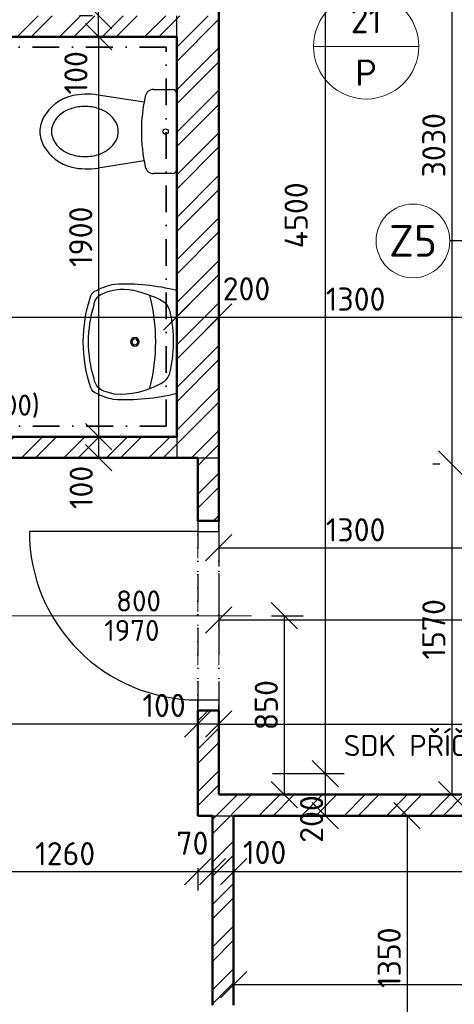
# Model space of a CAD drawing. Header units: millimetres. Extents: x -118752 to 407724, y -73278 to 155058.
# Tile 43 of 256: x 91978 to 94043, y -34874 to -30197. Entities that reach past the tile are written whole.
import ezdxf
from ezdxf.enums import TextEntityAlignment as Align

# ---------------------------------------------------------------- set-up
doc = ezdxf.new("R2010")
doc.units = ezdxf.units.MM
doc.header["$LTSCALE"] = 10
doc.linetypes.add('DASHDOT', pattern=[25.4, 12.7, -6.35, 0, -6.35])
doc.linetypes.add('DOT', pattern=[6.35, 0, -6.35])
for name, color, linetype in [('CA_2D-WC (65x40)', 7, 'Continuous'), ('CA_umyvadlo 1 (55x45)', 7, 'Continuous'), ('IN_SANITA', 7, 'Continuous')]:
    doc.layers.add(name, color=color, linetype=linetype)
for name, color, linetype, lineweight in [('CKBUBLINY', 1, 'Continuous', 18), ('CKBUBLINY_POPIS', 3, 'Continuous', 25), ('CKDVERE_', 7, 'Continuous', 25), ('CKDVERE_NADROVINOU', 1, 'DASHDOT', 18), ('CKDVERE_OSY', 1, 'Continuous', 18), ('CKDVERE_POPIS', 3, 'Continuous', 25), ('CKDVERE_ZARUBNE_RAM', 5, 'Continuous', 25), ('CKKOTY', 3, 'Continuous', 25), ('CKOBKLAD_POPIS', 3, 'Continuous', 25), ('CKSTENY_NADROVINOU', 7, 'DASHDOT', 25), ('CKSTENY_PODROVINOU', 7, 'Continuous', 25), ('CKSTENY_REZ', 6, 'Continuous', 50), ('CKTEXTY_MALE', 3, 'Continuous', 18), ('obklady', 4, 'DASHDOT', 35), ('pohledy', 7, 'Continuous', 25), ('srafy', 7, 'Continuous', 18)]:
    doc.layers.add(name, color=color, linetype=linetype, lineweight=lineweight)
doc.layers.add('CKDVERE_DORAZ', color=7, linetype='DOT', lineweight=25, plot=False)
doc.styles.get("Standard").update_dxf_attribs({"font": 'isocpeur.ttf'})
doc.dimstyles.new('CADKON', dxfattribs={"dimscale": 50, "dimtxt": 2.2, "dimasz": 2.5, "dimexe": 1.8, "dimexo": 5, "dimgap": 0.6, "dimtad": 1, "dimrnd": 1, "dimtxsty": 'Standard', "dimblk1": 'OBLIQUE', "dimblk2": 'OBLIQUE', "dimsah": 1, "dimcen": 2.5, "dimadec": 1, "dimazin": 2, "dimtfac": 1, "dimtdec": 4, "dimtix": 1, "dimtmove": 2, "dimatfit": 3, "dimldrblk": 'OPEN30', "dimfxl": 5, "dimfxlon": 1, "dimtolj": 1, "dimarcsym": 0})

# ---------------------------------------------------------------- blocks, each defined once
blk = doc.blocks.new('_OBLIQUE')
at = {"color": 0, "linetype": 'ByBlock'}
blk.add_line((-0.5, -0.5), (0.5, 0.5), dxfattribs=at)
blk = doc.blocks.new('*D8100')
at = {"layer": 'CKKOTY', "color": 0, "lineweight": -2}
for p, q in [((92924.4, -31778), (92924.4, -31519.1)), ((94224.4, -31808), (94224.4, -31519.1)), ((92924.4, -31609.1), (94224.4, -31609.1))]:
    blk.add_line(p, q, dxfattribs=at)
at = {"layer": 'Defpoints', "color": 0}
for p in [(94224.4, -31609.1), (92924.4, -32278), (94224.4, -32308)]:
    blk.add_point(p, dxfattribs=at)
at = {"layer": 'CKKOTY', "color": 0, "lineweight": -2, "xscale": 125, "yscale": 125, "zscale": 125, "rotation": 180}
blk.add_blockref('_OBLIQUE', (92924.4, -31609.1), dxfattribs=at)
at = {"layer": 'CKKOTY', "color": 0, "lineweight": -2, "xscale": 125, "yscale": 125, "zscale": 125}
blk.add_blockref('_OBLIQUE', (94224.4, -31609.1), dxfattribs=at)
at = {"layer": 'CKKOTY', "color": 0, "insert": (93574.4, -31524.1), "char_height": 110, "attachment_point": 5}
blk.add_mtext('\\A1;1300', dxfattribs=at)
blk = doc.blocks.new('_Open30')
at = {"color": 0, "lineweight": -2}
for p, q in [((-1, 0.268), (0, 0)), ((0, 0), (-1, -0.268)), ((0, 0), (-1, 0))]:
    blk.add_line(p, q, dxfattribs=at)
blk = doc.blocks.new('*D8119')
at = {"layer": 'CKKOTY', "color": 0, "lineweight": -2}
for p, q in [((93180.2, -33778), (93520.2, -33778)), ((93430.2, -33778), (93430.2, -33978)), ((93494.4, -33978), (93520.2, -33978))]:
    blk.add_line(p, q, dxfattribs=at)
at = {"layer": 'Defpoints', "color": 0}
for p in [(92499.4, -33778), (92994.4, -33978), (93430.2, -33978)]:
    blk.add_point(p, dxfattribs=at)
at = {"layer": 'CKKOTY', "color": 0, "lineweight": -2, "xscale": 125, "yscale": 125, "zscale": 125}
for p, rotation in [((93430.2, -33778), 90), ((93430.2, -33978), 270)]:
    blk.add_blockref('_OBLIQUE', p, dxfattribs=dict(at, rotation=rotation))
at = {"layer": 'CKKOTY', "color": 0, "insert": (93365, -33993.9), "char_height": 110, "attachment_point": 5, "rotation": 90}
blk.add_mtext('\\A1;200', dxfattribs=at)
blk = doc.blocks.new('*D8122')
at = {"layer": 'CKKOTY', "color": 0, "lineweight": -2}
for p, q in [((92924.4, -33378), (92924.4, -33452.8)), ((92824.4, -33478), (92824.4, -33452.8)), ((92924.4, -33542.8), (92824.4, -33542.8))]:
    blk.add_line(p, q, dxfattribs=at)
at = {"layer": 'Defpoints', "color": 0}
for p in [(92824.4, -33542.8), (92924.4, -33878), (92824.4, -33978)]:
    blk.add_point(p, dxfattribs=at)
at = {"layer": 'CKKOTY', "color": 0, "lineweight": -2, "xscale": 125, "yscale": 125, "zscale": 125, "rotation": 180}
blk.add_blockref('_OBLIQUE', (92824.4, -33542.8), dxfattribs=at)
at = {"layer": 'CKKOTY', "color": 0, "lineweight": -2, "xscale": 125, "yscale": 125, "zscale": 125}
blk.add_blockref('_OBLIQUE', (92924.4, -33542.8), dxfattribs=at)
at = {"layer": 'CKKOTY', "color": 0, "insert": (92664.3, -33454.2), "char_height": 110, "attachment_point": 5}
blk.add_mtext('\\A1;100', dxfattribs=at)
blk = doc.blocks.new('*D8123')
at = {"layer": 'CKKOTY', "color": 0, "lineweight": -2}
for p, q in [((87054.4, -33378), (87054.4, -33452.8)), ((92824.4, -33478), (92824.4, -33452.8)), ((92824.4, -33542.8), (87054.4, -33542.8))]:
    blk.add_line(p, q, dxfattribs=at)
at = {"layer": 'Defpoints', "color": 0}
for p in [(87054.4, -33542.8), (87054.4, -33878), (92824.4, -33978)]:
    blk.add_point(p, dxfattribs=at)
at = {"layer": 'CKKOTY', "color": 0, "lineweight": -2, "xscale": 125, "yscale": 125, "zscale": 125, "rotation": 180}
blk.add_blockref('_OBLIQUE', (87054.4, -33542.8), dxfattribs=at)
at = {"layer": 'CKKOTY', "color": 0, "lineweight": -2, "xscale": 125, "yscale": 125, "zscale": 125}
blk.add_blockref('_OBLIQUE', (92824.4, -33542.8), dxfattribs=at)
at = {"layer": 'CKKOTY', "color": 0, "insert": (89939.4, -33457.8), "char_height": 110, "attachment_point": 5}
blk.add_mtext('\\A1;5770', dxfattribs=at)
blk = doc.blocks.new('*D8880')
at = {"layer": 'CKKOTY', "color": 0, "lineweight": -2}
for p, q in [((93424.4, -29278), (93520.2, -29278)), ((93430.2, -29278), (93430.2, -33778)), ((93180.2, -33778), (93520.2, -33778))]:
    blk.add_line(p, q, dxfattribs=at)
at = {"layer": 'Defpoints', "color": 0}
for p in [(92924.4, -29278), (92499.4, -33778), (93430.2, -33778)]:
    blk.add_point(p, dxfattribs=at)
at = {"layer": 'CKKOTY', "color": 0, "lineweight": -2, "xscale": 125, "yscale": 125, "zscale": 125}
for p, rotation in [((93430.2, -29278), 90), ((93430.2, -33778), 270)]:
    blk.add_blockref('_OBLIQUE', p, dxfattribs=dict(at, rotation=rotation))
at = {"layer": 'CKKOTY', "color": 0, "insert": (93291.7, -31126), "char_height": 110, "attachment_point": 5, "rotation": 90}
blk.add_mtext('\\A1;4500', dxfattribs=at)
blk = doc.blocks.new('*D8883')
at = {"layer": 'CKKOTY', "color": 0, "lineweight": -2}
for p, q in [((92324.4, -29278), (92263.3, -29278)), ((92353.3, -30178), (92353.3, -29278)), ((92324.4, -30178), (92263.3, -30178))]:
    blk.add_line(p, q, dxfattribs=at)
at = {"layer": 'Defpoints', "color": 0}
for p in [(92353.3, -29278), (92824.4, -29278), (92824.4, -30178)]:
    blk.add_point(p, dxfattribs=at)
at = {"layer": 'CKKOTY', "color": 0, "lineweight": -2, "xscale": 125, "yscale": 125, "zscale": 125}
for p, rotation in [((92353.3, -29278), 90), ((92353.3, -30178), 270)]:
    blk.add_blockref('_OBLIQUE', p, dxfattribs=dict(at, rotation=rotation))
at = {"layer": 'CKKOTY', "color": 0, "insert": (92268.3, -29728), "char_height": 110, "attachment_point": 5, "rotation": 90}
blk.add_mtext('\\A1;900', dxfattribs=at)
blk = doc.blocks.new('*D8884')
at = {"layer": 'CKKOTY', "color": 0, "lineweight": -2}
for p, q in [((92324.4, -30178), (92263.3, -30178)), ((92353.3, -30278), (92353.3, -30178)), ((92324.4, -30278), (92263.3, -30278))]:
    blk.add_line(p, q, dxfattribs=at)
at = {"layer": 'Defpoints', "color": 0}
for p in [(92353.3, -30178), (92824.4, -30178), (92824.4, -30278)]:
    blk.add_point(p, dxfattribs=at)
at = {"layer": 'CKKOTY', "color": 0, "lineweight": -2, "xscale": 125, "yscale": 125, "zscale": 125}
for p, rotation in [((92353.3, -30178), 90), ((92353.3, -30278), 270)]:
    blk.add_blockref('_OBLIQUE', p, dxfattribs=dict(at, rotation=rotation))
at = {"layer": 'CKKOTY', "color": 0, "insert": (92245.6, -30449), "char_height": 110, "attachment_point": 5, "rotation": 90}
blk.add_mtext('\\A1;100', dxfattribs=at)
blk = doc.blocks.new('*D8891')
at = {"layer": 'CKKOTY', "color": 0, "lineweight": -2}
for p, q in [((93174.4, -33028), (93324.9, -33028)), ((93234.9, -33028), (93234.9, -33878)), ((93174.4, -33878), (93324.9, -33878))]:
    blk.add_line(p, q, dxfattribs=at)
at = {"layer": 'Defpoints', "color": 0}
for p in [(92924.4, -33028), (92924.4, -33878), (93234.9, -33878)]:
    blk.add_point(p, dxfattribs=at)
at = {"layer": 'CKKOTY', "color": 0, "lineweight": -2, "xscale": 125, "yscale": 125, "zscale": 125}
for p, rotation in [((93234.9, -33028), 90), ((93234.9, -33878), 270)]:
    blk.add_blockref('_OBLIQUE', p, dxfattribs=dict(at, rotation=rotation))
at = {"layer": 'CKKOTY', "color": 0, "insert": (93149.9, -33453), "char_height": 110, "attachment_point": 5, "rotation": 90}
blk.add_mtext('\\A1;850', dxfattribs=at)
blk = doc.blocks.new('*D8892')
at = {"layer": 'CKKOTY', "color": 0, "lineweight": -2}
for p, q in [((93974.4, -29278), (93940.6, -29278)), ((94030.6, -29278), (94030.6, -32308)), ((93974.4, -32308), (93940.6, -32308))]:
    blk.add_line(p, q, dxfattribs=at)
at = {"layer": 'Defpoints', "color": 0}
for p in [(94224.4, -29278), (94030.6, -32308), (94224.4, -32308)]:
    blk.add_point(p, dxfattribs=at)
at = {"layer": 'CKKOTY', "color": 0, "lineweight": -2, "xscale": 125, "yscale": 125, "zscale": 125}
for p, rotation in [((94030.6, -29278), 90), ((94030.6, -32308), 270)]:
    blk.add_blockref('_OBLIQUE', p, dxfattribs=dict(at, rotation=rotation))
at = {"layer": 'CKKOTY', "color": 0, "insert": (93945.6, -30793), "char_height": 110, "attachment_point": 5, "rotation": 90}
blk.add_mtext('\\A1;3030', dxfattribs=at)
blk = doc.blocks.new('*D8893')
at = {"layer": 'CKKOTY', "color": 0, "lineweight": -2}
for p, q in [((93974.4, -32308), (93940.6, -32308)), ((94030.6, -32308), (94030.6, -33878)), ((94008, -33878), (93940.6, -33878))]:
    blk.add_line(p, q, dxfattribs=at)
at = {"layer": 'Defpoints', "color": 0}
for p in [(94224.4, -32308), (94030.6, -33878), (94258, -33878)]:
    blk.add_point(p, dxfattribs=at)
at = {"layer": 'CKKOTY', "color": 0, "lineweight": -2, "xscale": 125, "yscale": 125, "zscale": 125}
for p, rotation in [((94030.6, -32308), 90), ((94030.6, -33878), 270)]:
    blk.add_blockref('_OBLIQUE', p, dxfattribs=dict(at, rotation=rotation))
at = {"layer": 'CKKOTY', "color": 0, "insert": (93945.6, -33093), "char_height": 110, "attachment_point": 5, "rotation": 90}
blk.add_mtext('\\A1;1570', dxfattribs=at)
blk = doc.blocks.new('*D8896')
at = {"layer": 'CKKOTY', "color": 0, "lineweight": -2}
for p, q in [((92924.4, -33628), (92924.4, -33452.8)), ((97324.4, -33628), (97324.4, -33452.8)), ((92924.4, -33542.8), (97324.4, -33542.8))]:
    blk.add_line(p, q, dxfattribs=at)
at = {"layer": 'Defpoints', "color": 0}
for p in [(97324.4, -33542.8), (92924.4, -33878), (97324.4, -33878)]:
    blk.add_point(p, dxfattribs=at)
at = {"layer": 'CKKOTY', "color": 0, "lineweight": -2, "xscale": 125, "yscale": 125, "zscale": 125, "rotation": 180}
blk.add_blockref('_OBLIQUE', (92924.4, -33542.8), dxfattribs=at)
at = {"layer": 'CKKOTY', "color": 0, "lineweight": -2, "xscale": 125, "yscale": 125, "zscale": 125}
blk.add_blockref('_OBLIQUE', (97324.4, -33542.8), dxfattribs=at)
at = {"layer": 'CKKOTY', "color": 0, "insert": (95124.4, -33457.8), "char_height": 110, "attachment_point": 5}
blk.add_mtext('\\A1;4400', dxfattribs=at)
blk = doc.blocks.new('*D8899')
at = {"layer": 'CKKOTY', "color": 0, "lineweight": -2}
for p, q in [((92924.4, -32528), (92924.4, -32795.1)), ((94224.4, -32558), (94224.4, -32795.1)), ((92924.4, -32705.1), (94224.4, -32705.1))]:
    blk.add_line(p, q, dxfattribs=at)
at = {"layer": 'Defpoints', "color": 0}
for p in [(92924.4, -32278), (94224.4, -32308), (94224.4, -32705.1)]:
    blk.add_point(p, dxfattribs=at)
at = {"layer": 'CKKOTY', "color": 0, "lineweight": -2, "xscale": 125, "yscale": 125, "zscale": 125, "rotation": 180}
blk.add_blockref('_OBLIQUE', (92924.4, -32705.1), dxfattribs=at)
at = {"layer": 'CKKOTY', "color": 0, "lineweight": -2, "xscale": 125, "yscale": 125, "zscale": 125}
blk.add_blockref('_OBLIQUE', (94224.4, -32705.1), dxfattribs=at)
at = {"layer": 'CKKOTY', "color": 0, "insert": (93574.4, -32620.1), "char_height": 110, "attachment_point": 5}
blk.add_mtext('\\A1;1300', dxfattribs=at)
blk = doc.blocks.new('*D8901')
at = {"layer": 'CKKOTY', "color": 0, "lineweight": -2}
for p, q in [((92924.4, -32828), (92924.4, -33138.1)), ((99464.4, -32828), (99464.4, -33138.1)), ((92924.4, -33048.1), (99464.4, -33048.1))]:
    blk.add_line(p, q, dxfattribs=at)
at = {"layer": 'Defpoints', "color": 0}
for p in [(92924.4, -32578), (99464.4, -32578), (99464.4, -33048.1)]:
    blk.add_point(p, dxfattribs=at)
at = {"layer": 'CKKOTY', "color": 0, "lineweight": -2, "xscale": 125, "yscale": 125, "zscale": 125, "rotation": 180}
blk.add_blockref('_OBLIQUE', (92924.4, -33048.1), dxfattribs=at)
at = {"layer": 'CKKOTY', "color": 0, "lineweight": -2, "xscale": 125, "yscale": 125, "zscale": 125}
blk.add_blockref('_OBLIQUE', (99464.4, -33048.1), dxfattribs=at)
at = {"layer": 'CKKOTY', "color": 0, "insert": (96194.4, -32963.1), "char_height": 110, "attachment_point": 5}
blk.add_mtext('\\A1;6540', dxfattribs=at)
blk = doc.blocks.new('*D8904')
at = {"layer": 'CKKOTY', "color": 0, "lineweight": -2}
for p, q in [((91564.4, -34148), (91564.4, -34333.4)), ((92824.4, -34228), (92824.4, -34333.4)), ((91564.4, -34243.4), (92824.4, -34243.4))]:
    blk.add_line(p, q, dxfattribs=at)
at = {"layer": 'Defpoints', "color": 0}
for p in [(91564.4, -33898), (92824.4, -33978), (92824.4, -34243.4)]:
    blk.add_point(p, dxfattribs=at)
at = {"layer": 'CKKOTY', "color": 0, "lineweight": -2, "xscale": 125, "yscale": 125, "zscale": 125, "rotation": 180}
blk.add_blockref('_OBLIQUE', (91564.4, -34243.4), dxfattribs=at)
at = {"layer": 'CKKOTY', "color": 0, "lineweight": -2, "xscale": 125, "yscale": 125, "zscale": 125}
blk.add_blockref('_OBLIQUE', (92824.4, -34243.4), dxfattribs=at)
at = {"layer": 'CKKOTY', "color": 0, "insert": (92194.4, -34158.4), "char_height": 110, "attachment_point": 5}
blk.add_mtext('\\A1;1260', dxfattribs=at)
blk = doc.blocks.new('*D8905')
at = {"layer": 'CKKOTY', "color": 0, "lineweight": -2}
for p, q in [((92824.4, -34228), (92824.4, -34333.4)), ((92894.4, -34228), (92894.4, -34333.4)), ((92824.4, -34243.4), (92894.4, -34243.4))]:
    blk.add_line(p, q, dxfattribs=at)
at = {"layer": 'Defpoints', "color": 0}
for p in [(92824.4, -33978), (92894.4, -33978), (92894.4, -34243.4)]:
    blk.add_point(p, dxfattribs=at)
at = {"layer": 'CKKOTY', "color": 0, "lineweight": -2, "xscale": 125, "yscale": 125, "zscale": 125, "rotation": 180}
blk.add_blockref('_OBLIQUE', (92824.4, -34243.4), dxfattribs=at)
at = {"layer": 'CKKOTY', "color": 0, "lineweight": -2, "xscale": 125, "yscale": 125, "zscale": 125}
blk.add_blockref('_OBLIQUE', (92894.4, -34243.4), dxfattribs=at)
at = {"layer": 'CKKOTY', "color": 0, "insert": (92798.7, -34108.7), "char_height": 110, "attachment_point": 5}
blk.add_mtext('\\A1;70', dxfattribs=at)
blk = doc.blocks.new('*D8906')
at = {"layer": 'CKKOTY', "color": 0, "lineweight": -2}
for p, q in [((92894.4, -34228), (92894.4, -34333.4)), ((92994.4, -34228), (92994.4, -34333.4)), ((92894.4, -34243.4), (92994.4, -34243.4))]:
    blk.add_line(p, q, dxfattribs=at)
at = {"layer": 'Defpoints', "color": 0}
for p in [(92894.4, -33978), (92994.4, -33978), (92994.4, -34243.4)]:
    blk.add_point(p, dxfattribs=at)
at = {"layer": 'CKKOTY', "color": 0, "lineweight": -2, "xscale": 125, "yscale": 125, "zscale": 125, "rotation": 180}
blk.add_blockref('_OBLIQUE', (92894.4, -34243.4), dxfattribs=at)
at = {"layer": 'CKKOTY', "color": 0, "lineweight": -2, "xscale": 125, "yscale": 125, "zscale": 125}
blk.add_blockref('_OBLIQUE', (92994.4, -34243.4), dxfattribs=at)
at = {"layer": 'CKKOTY', "color": 0, "insert": (93142.1, -34152.6), "char_height": 110, "attachment_point": 5}
blk.add_mtext('\\A1;100', dxfattribs=at)
blk = doc.blocks.new('*D8907')
at = {"layer": 'CKKOTY', "color": 0, "lineweight": -2}
for p, q in [((92994.4, -34530.2), (92994.4, -34870.2)), ((95674.4, -34530.2), (95674.4, -34870.2)), ((92994.4, -34780.2), (95674.4, -34780.2))]:
    blk.add_line(p, q, dxfattribs=at)
at = {"layer": 'Defpoints', "color": 0}
for p in [(92994.4, -33978), (95674.4, -34088.1), (95674.4, -34780.2)]:
    blk.add_point(p, dxfattribs=at)
at = {"layer": 'CKKOTY', "color": 0, "lineweight": -2, "xscale": 125, "yscale": 125, "zscale": 125, "rotation": 180}
blk.add_blockref('_OBLIQUE', (92994.4, -34780.2), dxfattribs=at)
at = {"layer": 'CKKOTY', "color": 0, "lineweight": -2, "xscale": 125, "yscale": 125, "zscale": 125}
blk.add_blockref('_OBLIQUE', (95674.4, -34780.2), dxfattribs=at)
at = {"layer": 'CKKOTY', "color": 0, "insert": (94334.4, -34695.2), "char_height": 110, "attachment_point": 5}
blk.add_mtext('\\A1;2680', dxfattribs=at)
blk = doc.blocks.new('*D8932')
at = {"layer": 'CKKOTY', "color": 0, "lineweight": -2}
for p, q in [((92574.4, -32178), (92263.3, -32178)), ((92353.3, -32178), (92353.3, -32278)), ((92574.4, -32278), (92263.3, -32278))]:
    blk.add_line(p, q, dxfattribs=at)
at = {"layer": 'Defpoints', "color": 0}
for p in [(92824.4, -32178), (92353.3, -32278), (92824.4, -32278)]:
    blk.add_point(p, dxfattribs=at)
at = {"layer": 'CKKOTY', "color": 0, "lineweight": -2, "xscale": 125, "yscale": 125, "zscale": 125}
for p, rotation in [((92353.3, -32178), 90), ((92353.3, -32278), 270)]:
    blk.add_blockref('_OBLIQUE', p, dxfattribs=dict(at, rotation=rotation))
at = {"layer": 'CKKOTY', "color": 0, "insert": (92270.5, -32418.8), "char_height": 110, "attachment_point": 5, "rotation": 90}
blk.add_mtext('\\A1;100', dxfattribs=at)
blk = doc.blocks.new('*D8933')
at = {"layer": 'CKKOTY', "color": 0, "lineweight": -2}
for p, q in [((92724.4, -31678), (92724.4, -31519.1)), ((92924.4, -31778), (92924.4, -31519.1)), ((92724.4, -31609.1), (92924.4, -31609.1))]:
    blk.add_line(p, q, dxfattribs=at)
at = {"layer": 'Defpoints', "color": 0}
for p in [(92924.4, -31609.1), (92724.4, -32178), (92924.4, -32278)]:
    blk.add_point(p, dxfattribs=at)
at = {"layer": 'CKKOTY', "color": 0, "lineweight": -2, "xscale": 125, "yscale": 125, "zscale": 125, "rotation": 180}
blk.add_blockref('_OBLIQUE', (92724.4, -31609.1), dxfattribs=at)
at = {"layer": 'CKKOTY', "color": 0, "lineweight": -2, "xscale": 125, "yscale": 125, "zscale": 125}
blk.add_blockref('_OBLIQUE', (92924.4, -31609.1), dxfattribs=at)
at = {"layer": 'CKKOTY', "color": 0, "insert": (93055.7, -31475.3), "char_height": 110, "attachment_point": 5}
blk.add_mtext('\\A1;200', dxfattribs=at)
blk = doc.blocks.new('*D8934')
at = {"layer": 'CKKOTY', "color": 0, "lineweight": -2}
for p, q in [((90974.4, -31678), (90974.4, -31519.1)), ((92724.4, -31678), (92724.4, -31519.1)), ((90974.4, -31609.1), (92724.4, -31609.1))]:
    blk.add_line(p, q, dxfattribs=at)
at = {"layer": 'Defpoints', "color": 0}
for p in [(92724.4, -31609.1), (90974.4, -32178), (92724.4, -32178)]:
    blk.add_point(p, dxfattribs=at)
at = {"layer": 'CKKOTY', "color": 0, "lineweight": -2, "xscale": 125, "yscale": 125, "zscale": 125, "rotation": 180}
blk.add_blockref('_OBLIQUE', (90974.4, -31609.1), dxfattribs=at)
at = {"layer": 'CKKOTY', "color": 0, "lineweight": -2, "xscale": 125, "yscale": 125, "zscale": 125}
blk.add_blockref('_OBLIQUE', (92724.4, -31609.1), dxfattribs=at)
at = {"layer": 'CKKOTY', "color": 0, "insert": (91718.5, -31424.1), "char_height": 110, "attachment_point": 5}
blk.add_mtext('\\A1;1750', dxfattribs=at)
blk = doc.blocks.new('_Open90')
at = {"color": 0, "lineweight": -2}
for p, q in [((-0.5, 0.5), (0, 0)), ((0, 0), (-1, 0)), ((0, 0), (-0.5, -0.5))]:
    blk.add_line(p, q, dxfattribs=at)
blk = doc.blocks.new('*D8935')
at = {"layer": 'CKKOTY', "color": 0, "lineweight": -2}
for p, q in [((92324.4, -30278), (92263.3, -30278)), ((92353.3, -30278), (92353.3, -32178)), ((92324.4, -32178), (92263.3, -32178))]:
    blk.add_line(p, q, dxfattribs=at)
at = {"layer": 'Defpoints', "color": 0}
for p in [(92824.4, -30278), (92353.3, -32178), (92824.4, -32178)]:
    blk.add_point(p, dxfattribs=at)
at = {"layer": 'CKKOTY', "color": 0, "lineweight": -2, "xscale": 125, "yscale": 125, "zscale": 125}
for p, rotation in [((92353.3, -30278), 90), ((92353.3, -32178), 270)]:
    blk.add_blockref('_OBLIQUE', p, dxfattribs=dict(at, rotation=rotation))
at = {"layer": 'CKKOTY', "color": 0, "insert": (92268.3, -31228), "char_height": 110, "attachment_point": 5, "rotation": 90}
blk.add_mtext('\\A1;1900', dxfattribs=at)
blk = doc.blocks.new('*D8936')
at = {"layer": 'CKKOTY', "color": 0, "lineweight": -2}
for p, q in [((93568.7, -33978), (93908.7, -33978)), ((93818.7, -33978), (93818.7, -35328)), ((93568.7, -35328), (93908.7, -35328))]:
    blk.add_line(p, q, dxfattribs=at)
at = {"layer": 'Defpoints', "color": 0}
for p in [(92994.4, -33978), (92994.4, -35328), (93818.7, -35328)]:
    blk.add_point(p, dxfattribs=at)
at = {"layer": 'CKKOTY', "color": 0, "lineweight": -2, "xscale": 125, "yscale": 125, "zscale": 125}
for p, rotation in [((93818.7, -33978), 90), ((93818.7, -35328), 270)]:
    blk.add_blockref('_OBLIQUE', p, dxfattribs=dict(at, rotation=rotation))
at = {"layer": 'CKKOTY', "color": 0, "insert": (93733.7, -34653), "char_height": 110, "attachment_point": 5, "rotation": 90}
blk.add_mtext('\\A1;1350', dxfattribs=at)
blk = doc.blocks.new('*D8938')
at = {"layer": 'CKKOTY', "color": 0, "lineweight": -2}
for p, q in [((92994.4, -34228), (92994.4, -34333.4)), ((99564.4, -34228), (99564.4, -34333.4)), ((92994.4, -34243.4), (99564.4, -34243.4))]:
    blk.add_line(p, q, dxfattribs=at)
at = {"layer": 'Defpoints', "color": 0}
for p in [(92994.4, -33978), (99564.4, -33978), (99564.4, -34243.4)]:
    blk.add_point(p, dxfattribs=at)
at = {"layer": 'CKKOTY', "color": 0, "lineweight": -2, "xscale": 125, "yscale": 125, "zscale": 125, "rotation": 180}
blk.add_blockref('_OBLIQUE', (92994.4, -34243.4), dxfattribs=at)
at = {"layer": 'CKKOTY', "color": 0, "lineweight": -2, "xscale": 125, "yscale": 125, "zscale": 125}
blk.add_blockref('_OBLIQUE', (99564.4, -34243.4), dxfattribs=at)
at = {"layer": 'CKKOTY', "color": 0, "insert": (96279.4, -34158.4), "char_height": 110, "attachment_point": 5}
blk.add_mtext('\\A1;6570', dxfattribs=at)
blk = doc.blocks.new('umyvadlo 1 (55x45)_P')
at = {"layer": 'CA_umyvadlo 1 (55x45)', "linetype": 'ByBlock'}
for points in [[(-0.2448, 0.0002, 0.077931), (-0.2731, -0.3008, 0.068031), (-0.2441, -0.381, 0.244962), (-0.2183, -0.4075, 0.165243), (0.2196, -0.4075, 0.244752), (0.2453, -0.381, 0.072964), (0.2756, -0.2947, 0.073303), (0.246, 0.0002)], [(-0.1991, -0.0766, 0.13917), (-0.2483, -0.2973), (-0.2369, -0.3358, 0.309536), (-0.174, -0.3925, 0.150009), (0.1756, -0.3925, 0.287481), (0.2281, -0.3557, 0.190467), (0.2403, -0.1835, 0.04778), (0.2004, -0.0766, 0.225267), (0.1455, -0.0326, 0.117325), (-0.1541, -0.0357, 0.189059), (-0.198, -0.0744)]]:
    blk.add_lwpolyline(points, format="xyb", close=True, dxfattribs=at)
blk.add_lwpolyline([(-0.2199, -0.1274, -0.125328), (0.2222, -0.1274)], format="xyb", dxfattribs=at)
for radius in [0.0204, 0.0139]:
    blk.add_circle((0.0006, -0.1987), radius, dxfattribs=at)
blk = doc.blocks.new('2D-WC (65x40)_P')
at = {"layer": 'CA_2D-WC (65x40)', "linetype": 'ByBlock'}
for p, q in [((0.0501, 0.1998), (0.1401, 0.1998)), ((0.03, -0.1797), (0.03, 0.1797)), ((0.1851, 0.14), (0.4036, 0.1734)), ((0.1851, -0.14), (0.4036, -0.1734)), ((0.1401, -0.1998), (0.0501, -0.1998))]:
    blk.add_line(p, q, dxfattribs=at)
blk.add_circle((0.083, 0), 0.0128, dxfattribs=at)
for centre, radius, start, end in [((0.0501, 0.1797), 0.0201, 90, 180), ((0.1401, 0.1596), 0.0402, 12.6081, 90), ((-0.5734, 0), 0.7713, 347.3919, 12.6081), ((0.4562, -0.1706), 0.348, 78.1176, 98.6985), ((0.4757, -0.0379), 0.2144, 29.4763, 75.8981), ((0.4521, -0.0463), 0.1632, 107.6829, 127.5847), ((0.4663, -0.0909), 0.21, 90, 107.6829), ((0.4663, -0.0909), 0.21, 72.3171, 90), ((0.4806, -0.0463), 0.1632, 52.4153, 72.3171), ((0.4303, -0.018), 0.1274, 127.5847, 151.7125), ((0.5024, -0.018), 0.1274, 28.2875, 52.4153), ((0.5424, 0), 0.1376, 0, 29.4069), ((0.3969, 0), 0.0894, 151.7125, 180), ((0.3969, 0), 0.0894, 180, 208.2875), ((0.5358, 0), 0.0894, 0, 28.2875), ((0.5358, 0), 0.0894, 331.7125, 0), ((0.5424, 0), 0.1376, 330.5931, 0), ((0.4303, 0.018), 0.1274, 208.2875, 232.4153), ((0.5024, 0.018), 0.1274, 307.5847, 331.7125), ((0.4521, 0.0463), 0.1632, 232.4153, 252.3171), ((0.4757, 0.0379), 0.2144, 284.1019, 330.5237), ((0.4806, 0.0463), 0.1632, 287.6829, 307.5847), ((0.4663, 0.0909), 0.21, 252.3171, 270), ((0.4663, 0.0909), 0.21, 270, 287.6829), ((0.0501, -0.1797), 0.0201, 180, 270), ((0.1401, -0.1596), 0.0402, 270, 347.3919), ((0.4562, 0.1706), 0.348, 261.3015, 281.8824)]:
    blk.add_arc(centre, radius, start, end, dxfattribs=at)
blk = doc.blocks.new('CK_BUBBLE_1_0_0')
at = {"color": 0, "linetype": 'ByBlock', "lineweight": -2}
blk.add_circle((0, 0), 1, dxfattribs=at)
blk = doc.blocks.new('CK_BUBBLE_2_0_0')
at = {"color": 0, "linetype": 'ByBlock', "lineweight": -2}
blk.add_line((1, 0), (-1, 0), dxfattribs=at)
blk.add_circle((0, 0), 1, dxfattribs=at)

msp = doc.modelspace()

# ---------------------------------------------------------------- hatches: boundary and pattern name
at = {"layer": 'srafy', "transparency": 33554661}
h = msp.add_hatch(dxfattribs=at)
h.set_pattern_fill('ANSI32', color=256, scale=15, style=0)
h.paths.add_polyline_path([(94124.387, -29177.976), (94074.387, -29177.976), (94024.387, -29177.976), (94024.387, -29277.976), (94124.387, -29277.976), (94174.387, -29277.976), (94224.387, -29277.976), (94224.387, -28107.948), (94124.387, -28107.948)])
h.paths.add_polyline_path([(92824.387, -29277.976), (92924.387, -29277.976), (93224.387, -29277.976), (93224.387, -29177.976), (92899.387, -29177.976), (92824.387, -29177.976), (92624.387, -29177.976), (92524.387, -29177.976), (92474.387, -29177.976), (92474.387, -29277.976)])
h.paths.add_polyline_path([(92624.387, -28677.976), (92624.387, -28602.976), (92624.387, -28107.948), (92524.387, -28107.948), (92524.387, -29177.976), (92624.387, -29177.976)])
h.paths.add_polyline_path([(92824.387, -28677.976), (92824.387, -29127.976), (92899.387, -29127.976), (92899.387, -28602.976), (92674.387, -28602.976), (92674.387, -28677.976)])
h.paths.add_polyline_path([(91674.387, -29277.976), (91674.387, -29177.976), (90974.387, -29177.976), (90974.387, -29277.976), (91274.387, -29277.976), (91349.387, -29277.976)])
h.paths.add_polyline_path([(91274.387, -29277.976), (91274.387, -30177.976), (91349.387, -30177.976), (91349.387, -29973.401), (91349.387, -29482.552), (91349.387, -29277.976)])
h.paths.add_polyline_path([(90974.387, -29277.976), (90974.387, -29177.976), (90974.387, -28737.671), (90974.387, -28378.281), (90974.387, -28107.948), (90774.387, -28107.948), (90774.387, -29831.798), (90803.662, -29831.798), (90974.387, -29705.123)])
h.paths.add_polyline_path([(90803.662, -29831.798), (90774.387, -29831.798), (90774.387, -30327.976), (90974.387, -30327.976), (90974.387, -30277.976), (90974.387, -30177.976), (90974.387, -29705.123)])
h.paths.add_polyline_path([(91349.387, -30177.976), (91274.387, -30177.976), (90974.387, -30177.976), (90974.387, -30277.976), (92724.387, -30277.976), (92724.387, -30177.976)])
h.paths.add_polyline_path([(90774.387, -31282.981), (90774.387, -32277.976), (90974.387, -32277.976), (90974.387, -32177.976), (90974.387, -31127.976), (90774.387, -31127.976), (90774.387, -31182.981)])
h.paths.add_polyline_path([(90974.387, -32277.976), (92724.387, -32277.976), (92724.387, -32177.976), (90974.387, -32177.976)])
edge = h.paths.add_edge_path()
edge.add_line((92724.493, -31481.881), (92724.493, -31972.729))
edge.add_arc((92483.669, -31027.275), 975.643, 284.28396, 284.290357, ccw=False)
edge.add_line((92724.387, -31972.756), (92724.387, -32177.976))
edge.add_line((92724.387, -32177.976), (92724.387, -32277.976))
edge.add_line((92724.387, -32277.976), (92824.387, -32277.976))
edge.add_line((92824.387, -32277.976), (92924.387, -32277.976))
edge.add_line((92924.387, -32277.976), (92924.387, -30177.976))
edge.add_line((92924.387, -30177.976), (92824.387, -30177.976))
edge.add_line((92824.387, -30177.976), (92724.387, -30177.976))
edge.add_line((92724.387, -30177.976), (92724.387, -30277.976))
edge.add_line((92724.387, -30277.976), (92724.387, -30546.167))
edge.add_arc((92704.393, -30548.226), 20.1, 0, 5.87977, ccw=False)
edge.add_line((92724.493, -30548.226), (92724.493, -30907.616))
edge.add_arc((92704.393, -30907.616), 20.1, 354.12023, 360, ccw=False)
edge.add_line((92724.387, -30909.675), (92724.387, -31481.854))
edge.add_arc((92476.719, -32467.428), 1016.217, 75.887898, 75.894056, ccw=False)
h.paths.add_polyline_path([(92750.767, -28673.889), (92750.767, -28467.222), (94737.433, -28467.222), (94737.433, -28673.889)], flags=24)
h.paths.add_polyline_path([(93090.767, -28673.889), (93090.767, -28467.222), (94397.433, -28467.222), (94397.433, -28673.889)], flags=24)
h.paths.add_polyline_path([(93105.767, -28673.889), (93105.767, -28467.222), (94382.433, -28467.222), (94382.433, -28673.889)], flags=24)
h.paths.add_polyline_path([(92592.387, -28868.243), (92856.387, -28868.243), (92856.387, -29033.243), (92592.387, -29033.243)], flags=24)
h.paths.add_polyline_path([(92592.387, -28868.243), (92856.387, -28868.243), (92856.387, -29033.243), (92592.387, -29033.243)], flags=24)
h.paths.add_polyline_path([(92750.767, -28673.889), (92750.767, -28467.222), (94737.433, -28467.222), (94737.433, -28673.889)], flags=24)
h.paths.add_polyline_path([(90257.215, -28963.123), (90257.215, -28756.457), (92243.882, -28756.457), (92243.882, -28963.123)], flags=24)
h.paths.add_polyline_path([(90597.215, -28963.123), (90597.215, -28756.457), (91903.882, -28756.457), (91903.882, -28963.123)], flags=24)
h.paths.add_polyline_path([(90877.215, -28963.123), (90877.215, -28796.457), (91623.882, -28796.457), (91623.882, -28963.123)], flags=24)
h.paths.add_polyline_path([(90612.215, -28963.123), (90612.215, -28756.457), (91888.882, -28756.457), (91888.882, -28963.123)], flags=24)
h.paths.add_polyline_path([(90680.731, -31418.442), (90944.731, -31418.442), (90944.731, -31583.442), (90680.731, -31583.442)], flags=24)
h = msp.add_hatch(dxfattribs=at)
h.set_pattern_fill('ANSI32', color=256, scale=15, style=0)
h.paths.add_polyline_path([(92824.387, -32577.979), (92924.387, -32577.979), (92924.387, -32277.976), (92824.387, -32277.976)])
h.paths.add_polyline_path([(92924.387, -33877.981), (92924.387, -33477.979), (92824.387, -33477.979), (92824.387, -33977.981), (92894.387, -33977.981), (92994.387, -33977.981), (95224.387, -33977.981), (95224.387, -33877.981)])
h.paths.add_polyline_path([(92894.387, -34877.981), (92994.387, -34877.981), (92994.387, -33977.981), (92894.387, -33977.981)])
h.paths.add_polyline_path([(92894.387, -35777.981), (92894.387, -37658.481), (92894.387, -37768.481), (92944.387, -37768.481), (92994.387, -37768.481), (92994.387, -37658.481), (92994.387, -35777.981)])
edge = h.paths.add_edge_path()
edge.add_line((96124.387, -33977.981), (97432.373, -33977.981))
edge.add_line((97432.373, -33977.981), (97432.373, -33877.981))
edge.add_line((97432.373, -33877.981), (97344.387, -33877.981))
edge.add_line((97344.387, -33877.981), (97344.387, -33867.981))
edge.add_line((97344.387, -33867.981), (97423.137, -33867.981))
edge.add_arc((97423.137, -33849.981), 18, 270, 300.87006)
edge.add_line((97432.373, -33865.431), (97432.373, -33782.981))
edge.add_line((97432.373, -33782.981), (97324.387, -33782.981))
edge.add_line((97324.387, -33782.981), (97324.387, -33877.981))
edge.add_line((97324.387, -33877.981), (96124.387, -33877.981))
edge.add_line((96124.387, -33877.981), (96124.387, -33977.981))
edge = h.paths.add_edge_path()
edge.add_line((97564.387, -33767.981), (97564.387, -33667.981))
edge.add_line((97564.387, -33667.981), (97432.373, -33667.981))
edge.add_line((97432.373, -33667.981), (97432.373, -33687.981))
edge.add_line((97432.373, -33687.981), (97444.387, -33687.981))
edge.add_line((97444.387, -33687.981), (97544.387, -33687.981))
edge.add_line((97544.387, -33687.981), (97544.387, -33697.981))
edge.add_line((97544.387, -33697.981), (97465.637, -33697.981))
edge.add_arc((97465.637, -33715.981), 18, 90, 180)
edge.add_line((97447.637, -33715.981), (97447.637, -33782.981))
edge.add_line((97447.637, -33782.981), (97447.637, -33849.981))
edge.add_arc((97465.637, -33849.981), 18, 180, 270)
edge.add_line((97465.637, -33867.981), (97544.387, -33867.981))
edge.add_line((97544.387, -33867.981), (97544.387, -33877.981))
edge.add_line((97544.387, -33877.981), (97444.387, -33877.981))
edge.add_line((97444.387, -33877.981), (97432.373, -33877.981))
edge.add_line((97432.373, -33877.981), (97432.373, -33977.981))
edge.add_line((97432.373, -33977.981), (99564.387, -33977.981))
edge.add_line((99564.387, -33977.981), (99564.387, -33767.981))
edge.add_line((99564.387, -33767.981), (99464.387, -33767.981))
edge.add_line((99464.387, -33767.981), (97564.387, -33767.981))
h.paths.add_polyline_path([(99564.387, -32477.981), (99564.387, -32327.981), (99564.387, -32027.981), (99464.387, -32027.981), (99464.387, -33767.981), (99564.387, -33767.981)])
h.paths.add_polyline_path([(99664.387, -32377.981), (99664.387, -32327.981), (99564.387, -32327.981), (99564.387, -32477.981), (99664.387, -32477.981)])
h.paths.add_polyline_path([(100464.387, -32477.981), (103334.387, -32477.981), (103334.387, -32403.93), (103334.387, -32327.981), (100464.387, -32327.981), (100464.387, -32377.981)])
edge = h.paths.add_edge_path(flags=16)
edge.add_arc((103284.387, -32403.93), 50, 0, 360)
h.paths.add_polyline_path([(99464.387, -31127.981), (99564.387, -31127.981), (99564.387, -30432.981), (99464.387, -30432.981)])
h.paths.add_polyline_path([(93282.529, -34125.872), (93282.529, -33861.872), (93447.529, -33861.872), (93447.529, -34125.872)], flags=24)
h.paths.add_polyline_path([(96841.099, -34140.335), (96841.099, -33898.335), (97006.099, -33898.335), (97006.099, -34140.335)], flags=24)
h.paths.add_polyline_path([(98782.919, -33928.783), (98782.919, -33686.783), (98947.919, -33686.783), (98947.919, -33928.783)], flags=24)
h.paths.add_polyline_path([(97679, -33838.981), (97679, -33596.981), (97844, -33596.981), (97844, -33838.981)], flags=24)

# ---------------------------------------------------------------- linework, layer by layer
at = {"layer": 'CKBUBLINY'}
msp.add_line((93624.387, -30222.976), (93624.387, -30222.976), dxfattribs=at)
at = {"layer": 'CKDVERE_'}
msp.add_line((92824.387, -32627.979), (92024.387, -32627.979), dxfattribs=at)
msp.add_arc((92824.387, -32627.979), 800, 180, 270, dxfattribs=at)
at = {"layer": 'CKDVERE_DORAZ'}
msp.add_line((92824.387, -32577.979), (92824.387, -33477.979), dxfattribs=at)
at = {"layer": 'CKDVERE_NADROVINOU'}
for p, q in [((92824.387, -32627.979), (92824.387, -33427.979)), ((92924.387, -32627.979), (92924.387, -33427.979))]:
    msp.add_line(p, q, dxfattribs=at)
at = {"layer": 'CKDVERE_OSY'}
msp.add_line((91879.387, -33027.979), (93079.387, -33027.979), dxfattribs=at)
at = {"layer": 'CKDVERE_ZARUBNE_RAM'}
for p, q in [((92824.387, -32577.979), (92824.387, -32627.979)), ((92924.387, -32577.979), (92824.387, -32577.979)), ((92924.387, -32627.979), (92924.387, -32577.979)), ((92824.387, -32627.979), (92924.387, -32627.979)), ((92824.387, -33477.979), (92824.387, -33427.979)), ((92824.387, -33427.979), (92924.387, -33427.979)), ((92924.387, -33427.979), (92924.387, -33477.979)), ((92924.387, -33477.979), (92824.387, -33477.979))]:
    msp.add_line(p, q, dxfattribs=at)
at = {"layer": 'CKSTENY_NADROVINOU'}
for p, q in [((92824.387, -32577.979), (92824.387, -33477.979)), ((92924.387, -32577.979), (92924.387, -33477.979))]:
    msp.add_line(p, q, dxfattribs=at)
at = {"layer": 'CKSTENY_PODROVINOU'}
for p, q in [((92724.387, -30277.976), (92724.387, -30177.976)), ((92724.387, -32177.976), (92724.387, -32277.976))]:
    msp.add_line(p, q, dxfattribs=at)
at = {"layer": 'CKSTENY_PODROVINOU', "color": 0, "linetype": 'Continuous'}
msp.add_line((92894.387, -33977.981), (92994.387, -33977.981), dxfattribs=at)
at = {"layer": 'CKSTENY_REZ'}
for p, q in [((92924.387, -30127.976), (92924.387, -32277.976)), ((92724.387, -30277.976), (90974.387, -30277.976)), ((92724.387, -32177.976), (92724.387, -30277.976)), ((90974.387, -32177.976), (92724.387, -32177.976)), ((92824.387, -32277.976), (90774.387, -32277.976)), ((92824.387, -32277.976), (92824.387, -32577.979)), ((92824.387, -32277.976), (92824.387, -32277.976)), ((92924.387, -32277.976), (92924.387, -32577.979)), ((92924.387, -32577.979), (92824.387, -32577.979)), ((92924.387, -33477.979), (92824.387, -33477.979)), ((92824.387, -33477.979), (92824.387, -33977.981)), ((92924.387, -33477.979), (92924.387, -33877.981)), ((92924.387, -33877.981), (95224.387, -33877.981)), ((92824.387, -33977.981), (92894.387, -33977.981)), ((92894.387, -33977.981), (92894.387, -34877.981)), ((92994.387, -33977.981), (95224.387, -33977.981)), ((92994.387, -33977.981), (92994.387, -34877.981))]:
    msp.add_line(p, q, dxfattribs=at)
at = {"layer": 'obklady'}
msp.add_lwpolyline([(91024.387, -31127.976), (91024.387, -32127.976), (92674.387, -32127.976), (92674.387, -30327.976), (90974.387, -30327.976)], dxfattribs=at)
at = {"layer": 'pohledy'}
for p, q in [((90774.387, -32277.976), (92824.387, -32277.976)), ((92824.387, -32277.976), (92924.387, -32277.976))]:
    msp.add_line(p, q, dxfattribs=at)

# ---------------------------------------------------------------- block references
at = {"layer": 'CKBUBLINY'}
ref = msp.add_blockref('CK_BUBBLE_2_0_0', (93624.387, -30323.558), dxfattribs=dict(at, xscale=250, yscale=250, zscale=250))
ref.add_attrib('NUM1', '21', dxfattribs={"layer": 'CKBUBLINY_POPIS', "height": 125}).set_placement((93624.387, -30261.058), align=Align.CENTER)
ref.add_attrib('NUM2', 'P', dxfattribs={"layer": 'CKBUBLINY_POPIS', "height": 125}).set_placement((93624.387, -30386.058), align=Align.TOP_CENTER)
ref = msp.add_blockref('CK_BUBBLE_1_0_0', (93846.748, -31247.624), dxfattribs=dict(at, xscale=175, yscale=175, zscale=175))
ref.add_attrib('NUM1', 'Z5', dxfattribs={"layer": 'CKBUBLINY_POPIS', "height": 150}).set_placement((93846.748, -31247.624), align=Align.MIDDLE_CENTER)
at = {"layer": 'IN_SANITA', "linetype": 'Continuous', "yscale": 1000, "zscale": 1000}
for name, p, xscale, rotation in [('2D-WC (65x40)_P', (92754.493, -30727.921), 1000, 180), ('umyvadlo 1 (55x45)_P', (92724.282, -31727.921), -1000, 269.9999999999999)]:
    msp.add_blockref(name, p, dxfattribs=dict(at, xscale=xscale, rotation=rotation))

# ---------------------------------------------------------------- texts
at = {"layer": 'CKDVERE_POPIS'}
msp.add_text('  800', height=100, dxfattribs=at).set_placement((92479.387, -33007.979), align=Align.CENTER)
msp.add_text(' 1970', height=100, dxfattribs=at).set_placement((92479.387, -33047.979), align=Align.TOP_CENTER)
at = {"layer": 'CKOBKLAD_POPIS'}
msp.add_text('(2000)', height=100, dxfattribs=at).set_placement((91899.387, -32027.976), align=Align.MIDDLE_CENTER)
at = {"layer": 'CKTEXTY_MALE'}
msp.add_text('SDK PŘÍČKY OBVODU CHODBY BUDOU ZAKONČENY', height=100, dxfattribs=at).set_placement((93518.029, -33694.695))

# ---------------------------------------------------------------- dimensions: what is measured, and where the dimension line sits
at = {"layer": 'CKKOTY'}
for base, p1, p2, override, picture, middle in [((92353.283, -29277.976), (92824.387, -30177.976), (92824.387, -29277.976), {"dimscale": 50, "dimexo": 10, "dimtmove": 2}, '*D8883', (92268.283, -29727.976)), ((92353.283, -32177.976), (92824.387, -30277.976), (92824.387, -32177.976), {"dimscale": 50, "dimexo": 10, "dimldrblk": 'Open90'}, '*D8935', (92268.283, -31227.976)), ((94030.567, -33877.981), (94224.387, -32307.981), (94257.985, -33877.981), {"dimtmove": 2}, '*D8893', (93945.567, -33092.981))]:
    dim = msp.add_linear_dim(base=base, p1=p1, p2=p2, angle=90, dimstyle='CADKON', override=override, dxfattribs=at)
    dim.commit()
    dim.dimension.update_dxf_attribs({"geometry": picture, "text_midpoint": middle})
for base, p1, p2, picture, middle in [((93430.151477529, -33777.981361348), (92924.387292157, -29277.976361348), (92499.387263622, -33777.981361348), '*D8880', (93291.679222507, -31126.010032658)), ((92353.283, -30177.976), (92824.387, -30277.976), (92824.387, -30177.976), '*D8884', (92245.56, -30449.013)), ((93430.151, -33977.981), (92499.387, -33777.981), (92994.387, -33977.981), '*D8119', (93365.029, -33993.872))]:
    dim = msp.add_linear_dim(base=base, p1=p1, p2=p2, angle=90, dimstyle='CADKON', override={"dimscale": 50, "dimexo": 10, "dimtmove": 2}, dxfattribs=at)
    dim.commit()
    dim.dimension.update_dxf_attribs({"geometry": picture, "text_midpoint": middle, "dimtype": 160})
for base, p1, p2, picture, middle in [((94030.566608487, -32307.981361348), (94224.387292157, -29277.976361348), (94224.387292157, -32307.981361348), '*D8892', (93945.566608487, -30792.978861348)), ((93234.875, -33877.981), (92924.387, -33027.979), (92924.387, -33877.981), '*D8891', (93149.875, -33452.98)), ((93818.68, -35327.981), (92994.387, -33977.981), (92994.387, -35327.981), '*D8936', (93733.68, -34652.981))]:
    dim = msp.add_linear_dim(base=base, p1=p1, p2=p2, angle=90, dimstyle='CADKON', dxfattribs=at)
    dim.commit()
    dim.dimension.update_dxf_attribs({"geometry": picture, "text_midpoint": middle})
for base, p1, p2, override, picture, middle in [((92724.387, -31609.141), (90974.387, -32177.976), (92724.387, -32177.976), {"dimscale": 50, "dimexo": 10, "dimldrblk": 'Open90'}, '*D8934', (91718.485, -31424.077)), ((92924.387, -31609.141), (92724.387, -32177.976), (92924.387, -32277.976), {"dimscale": 50, "dimexo": 10, "dimtmove": 2}, '*D8933', (93055.729, -31475.309)), ((92824.387, -33542.782), (92924.387, -33877.981), (92824.387, -33977.981), {"dimscale": 50, "dimexo": 10, "dimtmove": 2}, '*D8122', (92664.273, -33454.227)), ((92894.387, -34243.355), (92824.387, -33977.981), (92894.387, -33977.981), {"dimtmove": 2}, '*D8905', (92798.712, -34108.712)), ((92994.387, -34243.355), (92894.387, -33977.981), (92994.387, -33977.981), {"dimtmove": 2}, '*D8906', (93142.105, -34152.621))]:
    dim = msp.add_linear_dim(base=base, p1=p1, p2=p2, dimstyle='CADKON', override=override, dxfattribs=at)
    dim.commit()
    dim.dimension.update_dxf_attribs({"geometry": picture, "text_midpoint": middle, "dimtype": 160})
for base, p1, p2, override, picture, middle in [((94224.387, -31609.141), (92924.387, -32277.976), (94224.387, -32307.981), {"dimscale": 50, "dimexo": 10, "dimtmove": 2}, '*D8100', (93574.387, -31524.141)), ((87054.387, -33542.782), (92824.387, -33977.981), (87054.387, -33877.981), {"dimscale": 50, "dimexo": 10, "dimtmove": 2}, '*D8123', (89939.387, -33457.782)), ((92824.387, -34243.355), (91564.387, -33897.981), (92824.387, -33977.981), {"dimtmove": 2}, '*D8904', (92194.387, -34158.355)), ((95674.387, -34780.22), (92994.387, -33977.981), (95674.387, -34088.094), {"dimtmove": 2}, '*D8907', (94334.387, -34695.22))]:
    dim = msp.add_linear_dim(base=base, p1=p1, p2=p2, dimstyle='CADKON', override=override, dxfattribs=at)
    dim.commit()
    dim.dimension.update_dxf_attribs({"geometry": picture, "text_midpoint": middle})
dim = msp.add_linear_dim(base=(92353.283, -32277.976), p1=(92824.387, -32177.976), p2=(92824.387, -32277.976), angle=90, dimstyle='CADKON', dxfattribs=at)
dim.commit()
dim.dimension.update_dxf_attribs({"geometry": '*D8932', "text_midpoint": (92270.475, -32418.756), "dimtype": 160})
for base, p1, p2, picture, middle in [((94224.387, -32705.086), (92924.387, -32277.976), (94224.387, -32308.006), '*D8899', (93574.387, -32620.086)), ((99464.387, -33048.052), (92924.387, -32577.979), (99464.387, -32577.979), '*D8901', (96194.387, -32963.052)), ((97324.387, -33542.782), (92924.387, -33877.981), (97324.387, -33877.981), '*D8896', (95124.387, -33457.782)), ((99564.387, -34243.355), (92994.387, -33977.981), (99564.387, -33977.981), '*D8938', (96279.387, -34158.355))]:
    dim = msp.add_linear_dim(base=base, p1=p1, p2=p2, dimstyle='CADKON', dxfattribs=at)
    dim.commit()
    dim.dimension.update_dxf_attribs({"geometry": picture, "text_midpoint": middle})

# ---------------------------------------------------------------- leaders
at = {"layer": 'CKBUBLINY'}
msp.add_leader([(94174.387, -31247.624), (94021.748, -31247.624)], dimstyle='CADKON', override={"dimasz": 2.5, "dimldrblk": 'None'}, dxfattribs=at)

doc.saveas('drawing.dxf')
